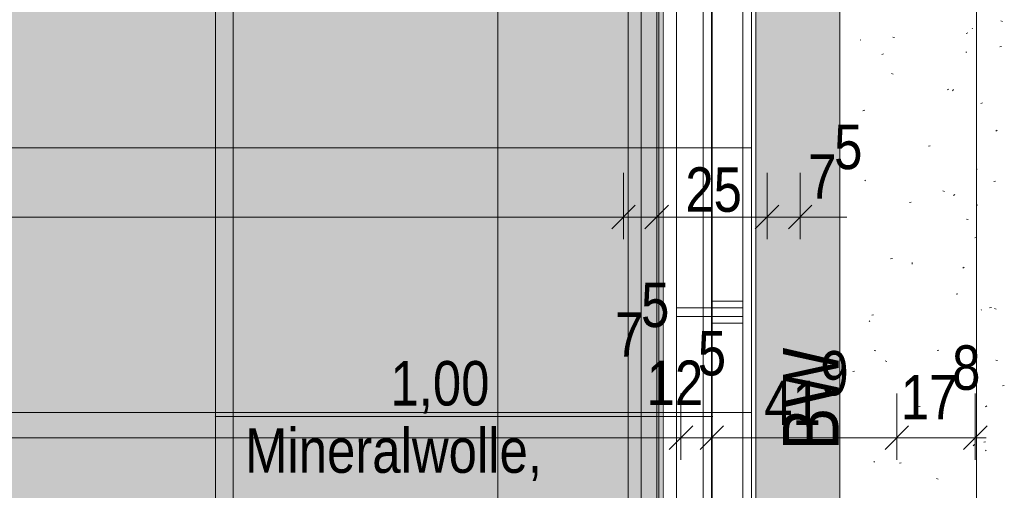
# Model space of a CAD drawing. Extents: x -743 to 300, y 62 to 1112.
# Tile 80 of 179: x -640 to -596, y 726 to 747. Entities that reach past the tile are written whole.
import ezdxf
from ezdxf.lldxf.tags import DXFTag

# ---------------------------------------------------------------- set-up
doc = ezdxf.new("R2010")
doc.units = 0
doc.layers.get('0').update_dxf_attribs({"lineweight": 13})
for name, color, linetype, lineweight, true_color in [('00_E_ST_Handlaufleuchte–Handlauf-Position', 7, 'Continuous', 5, 0x0000b2), ('30 -34 Innenwände- 6 Elemente', 7, 'Continuous', 9, 0xff6633), ('30 -36 Dächer- 1 Konstruktion', 7, 'Continuous', 35, 0x6666cc), ('30 -36 Dächer- 3 Dachbeläge', 7, 'Continuous', 15, 0x9999ff), ('30 -36 Dächer- 4 Dachbekleidungen', 7, 'Continuous', 9, 0xccccff), ('60- 61 allgemeine Ausstattung- 4 Terrassen', 9, 'Continuous', 9, 0x808080), ('70 -72 Beschriftung- 1 Beschriftung allgemein', 7, 'Continuous', 9, 0xff6633), ('70 -76 Bemaßung- 2 Allgemein', 9, 'Continuous', 5, 0x808080), ('iwb_Layout BA_Markierung', 7, 'Continuous', 9, 0xbadcdc)]:
    doc.layers.add(name, color=color, linetype=linetype, lineweight=lineweight, true_color=true_color)
doc.layers.add('70 -71 Achsen- 1 Gebäudeachsen', color=7, linetype='STRICHPUNKT2-A06CPV7LL0', lineweight=18)
doc.styles.get("Standard").update_dxf_attribs({"font": 'ARIALN.TTF'})
tags = doc.linetypes.add('STRICHPUNKT2-A06CPV7LL0', pattern=[12.7, 6.35, -3.175, 0, -3.175]).pattern_tags.tags
tags[10:11] = [DXFTag(74, 4), DXFTag(75, 0), DXFTag(340, '0'), DXFTag(46, 0.0), DXFTag(50, 0.0), DXFTag(44, 0.0), DXFTag(45, 0.0)]
tags[8:9] = [DXFTag(74, 4), DXFTag(75, 0), DXFTag(340, '0'), DXFTag(46, 0.0), DXFTag(50, 0.0), DXFTag(44, 0.0), DXFTag(45, 0.0)]
tags[6:7] = [DXFTag(74, 4), DXFTag(75, 0), DXFTag(340, '0'), DXFTag(46, 0.0), DXFTag(50, 0.0), DXFTag(44, 0.0), DXFTag(45, 0.0)]
tags[4:5] = [DXFTag(74, 4), DXFTag(75, 0), DXFTag(340, '0'), DXFTag(46, 0.0), DXFTag(50, 0.0), DXFTag(44, 0.0), DXFTag(45, 0.0)]

# ---------------------------------------------------------------- blocks, each defined once
blk = doc.blocks.new('Polygon-A06CPV78L0')
at = {"color": 0, "linetype": 'ByBlock', "lineweight": -2, "ltscale": 0.13}
blk.add_solid([(-611.222, 86.203), (-682.362, 86.014), (-611.055, 1083.814), (-682.362, 1083.814)], dxfattribs=at)
blk = doc.blocks.new('Referenz-A06CPV7ML0')
at = {"layer": '30 -34 Innenwände- 6 Elemente', "color": 0, "linetype": 'Continuous', "ltscale": 0.13}
for p, q in [((-612.652, 762.972), (-612.652, 380.912)), ((-612.052, 380.312), (-612.052, 762.972)), ((-611.052, 762.972), (-611.052, 379.312)), ((-608.852, 377.112), (-608.852, 762.972))]:
    blk.add_line(p, q, dxfattribs=at)
at = {"layer": '30 -36 Dächer- 1 Konstruktion', "color": 0, "linetype": 'Continuous', "ltscale": 0.35}
blk.add_line((-608.852, 770.912), (-608.852, 380.912), dxfattribs=at)
at = {"layer": '30 -36 Dächer- 1 Konstruktion', "color": 0, "lineweight": 25}
for p, q in [((-608.852, 770.912), (-608.852, 380.912)), ((-608.852, 380.912), (-608.852, 770.912)), ((-608.852, 770.912), (-608.852, 380.912))]:
    blk.add_line(p, q, dxfattribs=at)
at = {"layer": '30 -36 Dächer- 1 Konstruktion', "color": 0, "lineweight": 5}
for p, q in [((-608.852, 770.912), (-608.852, 380.912)), ((-608.852, 380.912), (-608.852, 770.912)), ((-608.852, 770.912), (-608.852, 380.912))]:
    blk.add_line(p, q, dxfattribs=at)
at = {"layer": '30 -36 Dächer- 1 Konstruktion', "color": 0, "lineweight": -2}
for p, q in [((-608.852, 770.912), (-608.852, 380.912)), ((-608.852, 380.912), (-608.852, 770.912)), ((-608.852, 770.912), (-608.852, 380.912))]:
    blk.add_line(p, q, dxfattribs=at)
at = {"layer": '30 -36 Dächer- 1 Konstruktion', "color": 0}
blk.add_line((-608.852, 770.912), (-608.852, 380.912), dxfattribs=at)
at = {"layer": '30 -36 Dächer- 3 Dachbeläge', "color": 0, "linetype": 'Continuous', "ltscale": 0.15}
for p, q in [((-606.852, 766.512), (-606.852, 379.512)), ((-603.052, 223.712), (-603.052, 764.112)), ((-631.352, 379.512), (-631.352, 762.972)), ((-611.352, 762.972), (-611.352, 379.512))]:
    blk.add_line(p, q, dxfattribs=at)
at = {"layer": '30 -36 Dächer- 3 Dachbeläge', "color": 0, "lineweight": 9}
for p, q in [((-603.052, 376.512), (-603.052, 764.112)), ((-595.751, 746.854), (-595.678, 746.824)), ((-600.642, 746.127), (-600.567, 746.104)), ((-597.327, 746.295), (-597.251, 746.314)), ((-597.033, 746.497), (-597.06, 746.527)), ((-602.098, 745.978), (-602.125, 746.007)), ((-595.804, 745.677), (-595.728, 745.696)), ((-601.147, 745.342), (-601.071, 745.361)), ((-597.338, 745.437), (-597.303, 745.435)), ((-600.714, 744.479), (-600.641, 744.449)), ((-598.182, 743.74), (-598.106, 743.76)), ((-597.893, 743.751), (-597.951, 743.697)), ((-596.66, 743.123), (-596.583, 743.142)), ((-602.002, 742.788), (-601.926, 742.807)), ((-595.918, 741.909), (-595.982, 741.864)), ((-599.037, 741.186), (-598.961, 741.205)), ((-602.858, 740.234), (-602.781, 740.253)), ((-596.83, 740.126), (-596.856, 740.156)), ((-601.894, 739.607), (-601.921, 739.636)), ((-596.073, 739.585), (-595.996, 739.604)), ((-598.377, 739.154), (-598.304, 739.125)), ((-597.836, 738.991), (-597.901, 738.946)), ((-599.893, 738.632), (-599.816, 738.651)), ((-596.852, 738.522), (-596.802, 738.502)), ((-597.305, 737.878), (-597.23, 737.855)), ((-596.928, 737.031), (-596.852, 737.05)), ((-600.748, 736.078), (-600.672, 736.097)), ((-599.772, 735.833), (-599.779, 735.904)), ((-597.423, 735.706), (-597.48, 735.652)), ((-597.783, 734.477), (-597.707, 734.496)), ((-596.626, 733.755), (-596.652, 733.785)), ((-596.261, 733.859), (-596.184, 733.878)), ((-596.039, 733.83), (-595.966, 733.8)), ((-601.691, 733.236), (-601.717, 733.265)), ((-601.603, 733.524), (-601.527, 733.543)), ((-601.499, 731.931), (-601.423, 731.908)), ((-598.638, 731.923), (-598.562, 731.942)), ((-601.002, 731.454), (-600.929, 731.425)), ((-595.975, 731.489), (-595.899, 731.466)), ((-602.459, 730.97), (-602.382, 730.989)), ((-595.674, 730.321), (-595.597, 730.34)), ((-599.494, 729.369), (-599.417, 729.388)), ((-596.391, 729.424), (-596.456, 729.378)), ((-596.952, 727.66), (-597.01, 727.607)), ((-596.529, 727.767), (-596.453, 727.786)), ((-596.422, 727.384), (-596.448, 727.414)), ((-601.487, 726.865), (-601.513, 726.894)), ((-600.349, 726.815), (-600.273, 726.834)), ((-598.664, 726.13), (-598.591, 726.1))]:
    blk.add_line(p, q, dxfattribs=at)
at = {"layer": '30 -36 Dächer- 3 Dachbeläge', "color": 0, "linetype": 'Continuous', "lineweight": 9, "ltscale": 0.13}
blk.add_line((-596.852, 762.912), (-596.852, 710.912), dxfattribs=at)
at = {"layer": '30 -36 Dächer- 3 Dachbeläge', "color": 0, "lineweight": 0}
for points in [[(-606.852, 379.512), (-606.852, 766.512), (-606.252, 376.512)], [(-606.252, 376.512), (-606.852, 766.512), (-606.252, 766.512)], [(-606.252, 376.512), (-606.252, 766.512), (-603.052, 223.712)], [(-603.052, 223.712), (-606.252, 766.512), (-603.052, 764.112)]]:
    blk.add_solid(points, dxfattribs=at)
at = {"layer": '30 -36 Dächer- 4 Dachbekleidungen', "color": 0, "linetype": 'Continuous', "ltscale": 0.13}
for p, q in [((-611.252, 379.812), (-611.252, 766.512)), ((-610.452, 766.512), (-610.452, 379.812)), ((-609.252, 766.512), (-609.252, 378.612)), ((-607.452, 376.812), (-607.452, 766.512)), ((-608.852, 733.862), (-608.852, 734.162)), ((-608.852, 734.162), (-607.452, 734.162)), ((-607.452, 734.162), (-607.452, 733.862)), ((-608.852, 733.862), (-610.452, 733.862)), ((-610.452, 733.862), (-610.452, 733.462)), ((-608.852, 733.862), (-607.452, 733.862)), ((-608.852, 733.462), (-608.852, 733.862)), ((-607.452, 733.862), (-607.452, 733.462)), ((-610.452, 733.462), (-608.852, 733.462)), ((-607.452, 733.462), (-608.852, 733.462)), ((-608.852, 733.462), (-608.852, 733.162)), ((-607.452, 733.162), (-607.452, 733.462)), ((-608.852, 733.162), (-607.452, 733.162))]:
    blk.add_line(p, q, dxfattribs=at)
at = {"layer": '60- 61 allgemeine Ausstattung- 4 Terrassen', "color": 0}
for p, q in [((-630.552, 379.712), (-630.552, 766.512)), ((-618.552, 379.712), (-618.552, 766.512)), ((-607.052, 766.512), (-607.052, 379.712)), ((-682.489, 741.112), (-607.052, 741.112)), ((-682.489, 729.112), (-607.052, 729.112))]:
    blk.add_line(p, q, dxfattribs=at)
at = {"layer": '70 -71 Achsen- 1 Gebäudeachsen', "color": 0, "linetype": 'STRICHPUNKT2-A06CPV7LL0', "ltscale": 0.18}
blk.add_line((-608.852, 1084.852), (-608.852, 85.412), dxfattribs=at)
at = {"layer": '70 -76 Bemaßung- 2 Allgemein', "color": 0, "linetype": 'Continuous', "ltscale": 0.13}
for p, q in [((-612.852, 739.972), (-612.852, 736.972)), ((-612.852, 739.972), (-612.852, 736.972)), ((-611.352, 739.972), (-611.352, 736.972)), ((-611.352, 739.972), (-611.352, 736.972)), ((-606.352, 739.972), (-606.352, 736.972)), ((-606.352, 739.972), (-606.352, 736.972)), ((-604.852, 739.972), (-604.852, 736.972)), ((-612.321, 738.503), (-613.382, 737.442)), ((-612.321, 738.503), (-613.382, 737.442)), ((-611.882, 737.442), (-610.821, 738.503)), ((-611.882, 737.442), (-610.821, 738.503)), ((-605.821, 738.503), (-606.882, 737.442)), ((-605.821, 738.503), (-606.882, 737.442)), ((-605.382, 737.442), (-604.321, 738.503)), ((-613.912, 737.972), (-682.489, 737.972)), ((-613.912, 737.972), (-614.973, 737.972)), ((-612.352, 737.972), (-613.912, 737.972)), ((-612.352, 737.972), (-613.912, 737.972)), ((-611.352, 737.972), (-612.852, 737.972)), ((-611.852, 737.972), (-610.291, 737.972)), ((-611.852, 737.972), (-610.291, 737.972)), ((-610.291, 737.972), (-609.231, 737.972)), ((-607.412, 737.972), (-610.291, 737.972)), ((-607.412, 737.972), (-608.473, 737.972)), ((-605.852, 737.972), (-607.412, 737.972)), ((-605.852, 737.972), (-607.412, 737.972)), ((-604.852, 737.972), (-606.352, 737.972)), ((-605.352, 737.972), (-603.791, 737.972)), ((-603.791, 737.972), (-602.731, 737.972)), ((-610.252, 729.972), (-610.252, 726.972)), ((-610.252, 729.972), (-610.252, 726.972)), ((-608.852, 729.972), (-608.852, 726.972)), ((-608.852, 729.972), (-608.852, 726.972)), ((-600.472, 729.972), (-600.472, 726.972)), ((-600.472, 729.972), (-600.472, 726.972)), ((-596.912, 729.972), (-596.912, 726.972)), ((-631.363, 728.919), (-631.341, 728.94)), ((-631.362, 728.93), (-631.331, 728.93)), ((-631.352, 728.89), (-631.352, 728.95)), ((-611.373, 728.93), (-631.331, 728.93)), ((-611.373, 728.93), (-611.394, 728.93)), ((-611.342, 728.93), (-611.373, 728.93)), ((-611.342, 728.93), (-611.373, 728.93)), ((-611.341, 728.94), (-611.363, 728.919)), ((-611.341, 728.94), (-611.363, 728.919)), ((-611.352, 728.89), (-611.352, 728.95)), ((-611.352, 728.89), (-611.352, 728.95)), ((-608.852, 728.93), (-611.352, 728.93)), ((-608.863, 728.919), (-608.841, 728.94)), ((-608.862, 728.93), (-608.831, 728.93)), ((-608.852, 728.89), (-608.852, 728.95)), ((-608.831, 728.93), (-608.809, 728.93)), ((-609.721, 728.503), (-610.782, 727.442)), ((-609.721, 728.503), (-610.782, 727.442)), ((-609.382, 727.442), (-608.321, 728.503)), ((-609.382, 727.442), (-608.321, 728.503)), ((-599.941, 728.503), (-601.002, 727.442)), ((-601.002, 727.442), (-599.941, 728.503)), ((-596.381, 728.503), (-597.442, 727.442)), ((-611.312, 727.972), (-682.489, 727.972)), ((-611.312, 727.972), (-612.373, 727.972)), ((-609.752, 727.972), (-611.312, 727.972)), ((-609.752, 727.972), (-611.312, 727.972)), ((-608.852, 727.972), (-610.252, 727.972)), ((-609.352, 727.972), (-607.791, 727.972)), ((-609.352, 727.972), (-607.791, 727.972)), ((-607.791, 727.972), (-606.731, 727.972)), ((-601.532, 727.972), (-607.791, 727.972)), ((-599.972, 727.972), (-601.532, 727.972)), ((-600.972, 727.972), (-599.411, 727.972)), ((-597.972, 727.972), (-599.411, 727.972)), ((-596.412, 727.972), (-597.972, 727.972))]:
    blk.add_line(p, q, dxfattribs=at)
at = {"layer": '70 -72 Beschriftung- 1 Beschriftung allgemein', "color": 0, "linetype": 'Continuous', "ltscale": 0.13, "insert": (-605.625, 727.406), "char_height": 2.51722, "attachment_point": 1, "rotation": 90}
blk.add_mtext('{\\fArial Narrow;BW}', dxfattribs=at)
at = {"layer": '70 -72 Beschriftung- 1 Beschriftung allgemein', "color": 0, "linetype": 'Continuous', "ltscale": 0.13, "insert": (-630.009, 728.396), "char_height": 2.01377, "attachment_point": 1}
blk.add_mtext('{\\fArial Narrow;Mineralwolle,}', dxfattribs=at)
at = {"layer": '70 -76 Bemaßung- 2 Allgemein', "color": 0, "linetype": 'Continuous', "ltscale": 0.13, "char_height": 2.01377, "attachment_point": 1}
for s, insert in [('{\\fArial Narrow;5}', (-603.31, 742.157)), ('{\\fArial Narrow;7}', (-604.488, 740.814)), ('{\\fArial Narrow;25}', (-610.054, 740.223)), ('{\\fArial Narrow;5}', (-612.06, 735.001)), ('{\\fArial Narrow;7}', (-613.238, 733.658)), ('{\\fArial Narrow;5}', (-609.489, 732.811)), ('{\\fArial Narrow;9}', (-603.934, 731.901)), ('{\\fArial Narrow;8}', (-597.963, 732.157)), ('{\\fArial Narrow;1,00}', (-623.42, 731.445)), ('{\\fArial Narrow;12}', (-611.809, 731.468)), ('{\\fArial Narrow;41}', (-606.476, 730.559)), ('{\\fArial Narrow;17}', (-600.283, 730.814))]:
    blk.add_mtext(s, dxfattribs=dict(at, insert=insert))
blk = doc.blocks.new('Polygon-A06CPV92L0')
at = {"color": 0, "linetype": 'ByBlock', "lineweight": -2, "ltscale": 0.13}
blk.add_solid([(-612.052, 381.112), (-612.852, 381.112), (-612.052, 762.972), (-612.852, 762.972)], dxfattribs=at)

msp = doc.modelspace()

# ---------------------------------------------------------------- block references
at = {"color": 8, "lineweight": 13, "ltscale": 0.13, "true_color": 0x808080}
msp.add_blockref('Referenz-A06CPV7ML0', (0, 0), dxfattribs=at)
at = {"layer": '00_E_ST_Handlaufleuchte–Handlauf-Position', "ltscale": 0.13}
msp.add_blockref('Polygon-A06CPV92L0', (0, 0), dxfattribs=at)
at = {"layer": 'iwb_Layout BA_Markierung', "ltscale": 0.13}
msp.add_blockref('Polygon-A06CPV78L0', (0, 0), dxfattribs=at)

doc.saveas('drawing.dxf')
